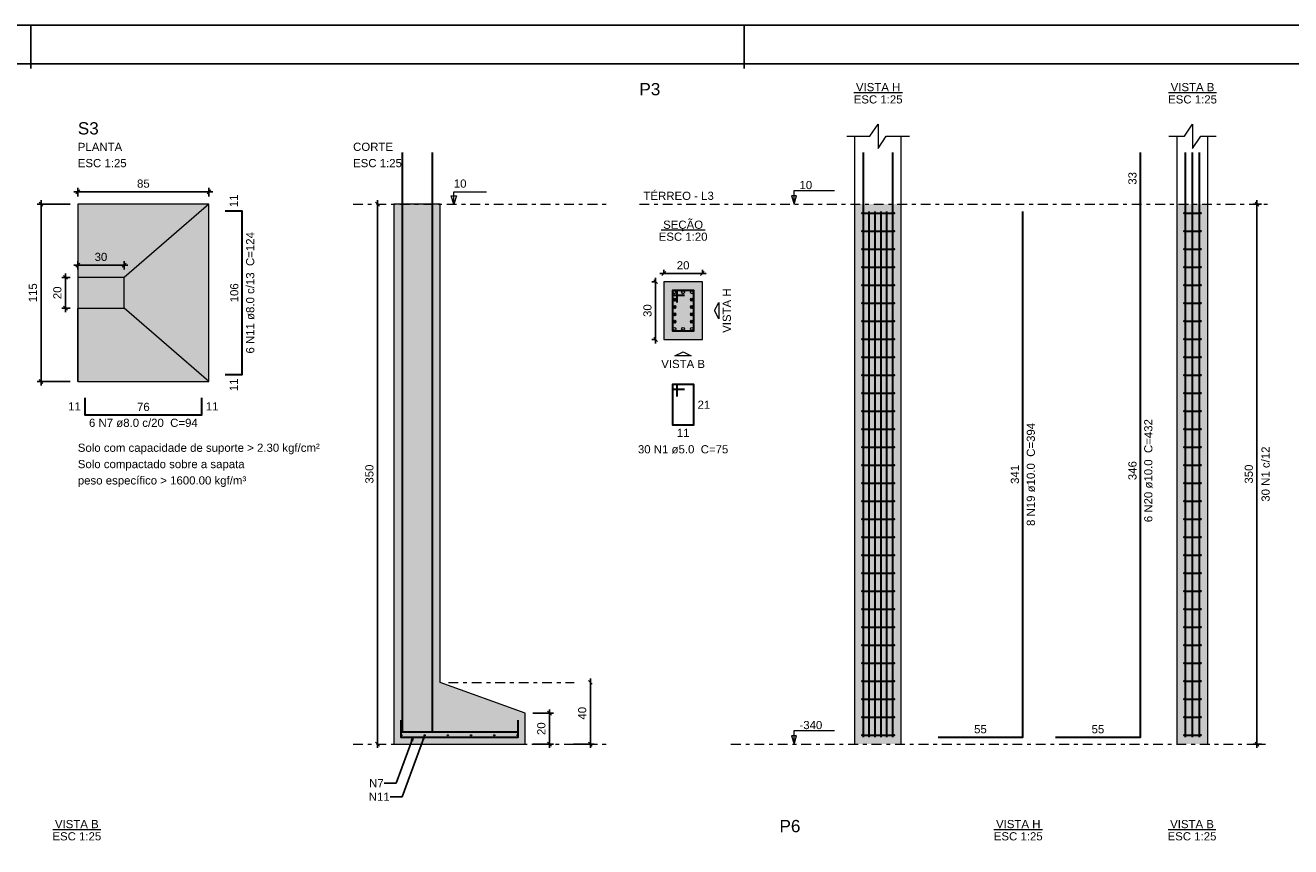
# Model space of a CAD drawing. Header units: millimetres. Extents: x 0 to 119, y 0 to 84.
# Tile 11 of 12: x 63 to 96, y 63 to 84. Entities that reach past the tile are written whole.
import ezdxf

# ---------------------------------------------------------------- set-up
doc = ezdxf.new("R2010")
doc.units = ezdxf.units.MM
doc.header["$MEASUREMENT"] = 0
doc.linetypes.add('DASHDOT', pattern=[2.54, 1.27, -0.635, 0, -0.635])
doc.linetypes.add('NULL', pattern=[0])
doc.layers.get('0').update_dxf_attribs({"lineweight": 18})
for name, color, linetype, lineweight in [('Descrição da armadura', 7, 'Continuous', 0), ('DT-Armadura', 2, 'Continuous', 30), ('DT-Barras na forma', 2, 'Continuous', 30), ('DT-Barras no corte', 5, 'Continuous', 5), ('DT-Barras rebatidas', 2, 'Continuous', 30), ('DT-Cotas', 9, 'Continuous', 5), ('DT-Estribos na forma', 2, 'Continuous', 30), ('DT-Forma', 5, 'Continuous', 5), ('DT-Hachura sapatas em corte', 43, 'Continuous', 5), ('DT-Hachura sapatas em planta', 43, 'Continuous', 5), ('DT-Hachura seção pilares', 254, 'Continuous', 5), ('DT-Hachura vista pilares', 254, 'Continuous', 5), ('DT-Pontilhado', 9, 'DASHDOT', 5), ('DT-Textos', 7, 'Continuous', 5), ('DT-Título', 3, 'Continuous', 20), ('Textos armaduras', 7, 'Continuous', 0)]:
    doc.layers.add(name, color=color, linetype=linetype, lineweight=lineweight)
doc.layers.add('SEDUC_MARF', color=1, linetype='Continuous')
doc.layers.add('SEDUC_MARGG', color=7, linetype='Continuous')
doc.styles.add('Arial', font='txt')
doc.dimstyles.get("Standard").update_dxf_attribs({"dimtxt": 0.18, "dimasz": 0.18, "dimexe": 0.18, "dimexo": 0.0625, "dimgap": 0.09, "dimtad": 0, "dimtih": 1, "dimtoh": 1, "dimdec": 4, "dimzin": 0, "dimdsep": 46, "dimtxsty": 'Standard', "dimcen": 0.09, "dimadec": 0, "dimazin": 0, "dimtfac": 1, "dimtdec": 4, "dimtofl": 0, "dimtmove": 0, "dimatfit": 3, "dimfxl": 1, "dimtolj": 1, "dimtzin": 0, "dimarcsym": 0})
doc.dimstyles.new('UM_20.000000', dxfattribs={"dimtxt": 0.18, "dimasz": 0.1, "dimexe": 0.1, "dimexo": 0.2, "dimgap": 0, "dimtad": 1, "dimtih": 1, "dimtoh": 1, "dimdec": 1, "dimlfac": 20, "dimzin": 0, "dimdsep": 46, "dimtxsty": 'Standard', "dimcen": 0.09, "dimdle": 0.1, "dimadec": 1, "dimazin": 2, "dimtfac": 1, "dimtdec": 4, "dimtofl": 0, "dimtmove": 0, "dimatfit": 3, "dimfxl": 1, "dimtolj": 1, "dimarcsym": 0})
doc.dimstyles.new('UM_25.000000', dxfattribs={"dimtxt": 0.18, "dimasz": 0.1, "dimexe": 0.1, "dimexo": 0.2, "dimgap": 0, "dimtad": 1, "dimtih": 1, "dimtoh": 1, "dimdec": 1, "dimlfac": 25, "dimzin": 0, "dimdsep": 46, "dimtxsty": 'Standard', "dimcen": 0.09, "dimdle": 0.1, "dimadec": 1, "dimazin": 2, "dimtfac": 1, "dimtdec": 4, "dimtofl": 0, "dimtmove": 0, "dimatfit": 3, "dimfxl": 1, "dimtolj": 1, "dimarcsym": 0})

# ---------------------------------------------------------------- blocks, each defined once
blk = doc.blocks.new('_Oblique')
at = {"color": 0, "linetype": 'ByBlock', "lineweight": -2}
blk.add_line((-0.5, -0.5), (0.5, 0.5), dxfattribs=at)
blk = doc.blocks.new('*D27')
at = {"layer": 'Defpoints', "color": 0}
for p in [(79.817316, 77.453308), (79.605516, 75.953308), (79.817316, 75.953308)]:
    blk.add_point(p, dxfattribs=at)
at = {"layer": 'DT-Cotas', "color": 0, "lineweight": -2}
for p, q in [((79.617316, 77.453308), (79.505516, 77.453308)), ((79.605516, 77.553308), (79.605516, 75.853308)), ((79.617316, 75.953308), (79.505516, 75.953308))]:
    blk.add_line(p, q, dxfattribs=at)
at = {"layer": 'DT-Cotas', "color": 0, "lineweight": -2, "xscale": 0.1, "yscale": 0.1, "zscale": 0.1}
for p, rotation in [((79.605516, 77.453308), 90), ((79.605516, 75.953308), 270)]:
    blk.add_blockref('_Oblique', p, dxfattribs=dict(at, rotation=rotation))
at = {"layer": 'DT-Cotas', "color": 7, "insert": (79.393716, 76.703308), "char_height": 0.2118, "attachment_point": 5, "rotation": 90, "style": 'Arial'}
blk.add_mtext('\\A1;30', dxfattribs=at)
blk = doc.blocks.new('*D28')
at = {"layer": 'Defpoints', "color": 0}
for p in [(79.817316, 77.453308), (80.817316, 77.665108), (80.817316, 77.453308)]:
    blk.add_point(p, dxfattribs=at)
at = {"layer": 'DT-Cotas', "color": 0, "lineweight": -2}
for p, q in [((79.717316, 77.665108), (80.917316, 77.665108)), ((79.817316, 77.653308), (79.817316, 77.765108)), ((80.817316, 77.653308), (80.817316, 77.765108))]:
    blk.add_line(p, q, dxfattribs=at)
at = {"layer": 'DT-Cotas', "color": 0, "lineweight": -2, "xscale": 0.1, "yscale": 0.1, "zscale": 0.1, "rotation": 180}
blk.add_blockref('_Oblique', (79.817316, 77.665108), dxfattribs=at)
at = {"layer": 'DT-Cotas', "color": 0, "lineweight": -2, "xscale": 0.1, "yscale": 0.1, "zscale": 0.1}
blk.add_blockref('_Oblique', (80.817316, 77.665108), dxfattribs=at)
at = {"layer": 'DT-Cotas', "color": 7, "insert": (80.317316, 77.876908), "char_height": 0.2118, "attachment_point": 5, "rotation": 0.0057296, "style": 'Arial'}
blk.add_mtext('\\A1;20', dxfattribs=at)
blk = doc.blocks.new('*D29')
at = {"layer": 'Defpoints', "color": 0}
for p in [(95.198527, 79.465408), (95.516227, 79.465408), (95.516227, 65.465408)]:
    blk.add_point(p, dxfattribs=at)
at = {"layer": 'DT-Cotas', "color": 0, "lineweight": -2}
for p, q in [((95.316227, 79.465408), (95.098527, 79.465408)), ((95.198527, 65.365408), (95.198527, 79.565408)), ((95.316227, 65.465408), (95.098527, 65.465408))]:
    blk.add_line(p, q, dxfattribs=at)
at = {"layer": 'DT-Cotas', "color": 0, "lineweight": -2, "xscale": 0.1, "yscale": 0.1, "zscale": 0.1}
for p, rotation in [((95.198527, 79.465408), 90), ((95.198527, 65.465408), 270)]:
    blk.add_blockref('_Oblique', p, dxfattribs=dict(at, rotation=rotation))
at = {"layer": 'DT-Cotas', "color": 7, "insert": (94.986727, 72.465408), "char_height": 0.2118, "attachment_point": 5, "rotation": 90, "style": 'Arial'}
blk.add_mtext('\\A1;350', dxfattribs=at)
blk = doc.blocks.new('*D30')
at = {"layer": 'Defpoints', "color": 0}
for p in [(64.621549, 79.465408), (63.668449, 74.865408), (64.621549, 74.865408)]:
    blk.add_point(p, dxfattribs=at)
at = {"layer": 'DT-Cotas', "color": 0, "lineweight": -2}
for p, q in [((64.421549, 79.465408), (63.568449, 79.465408)), ((63.668449, 79.565408), (63.668449, 74.765408)), ((64.421549, 74.865408), (63.568449, 74.865408))]:
    blk.add_line(p, q, dxfattribs=at)
at = {"layer": 'DT-Cotas', "color": 0, "lineweight": -2, "xscale": 0.1, "yscale": 0.1, "zscale": 0.1}
for p, rotation in [((63.668449, 79.465408), 90), ((63.668449, 74.865408), 270)]:
    blk.add_blockref('_Oblique', p, dxfattribs=dict(at, rotation=rotation))
at = {"layer": 'DT-Cotas', "color": 7, "insert": (63.456649, 77.165408), "char_height": 0.2118, "attachment_point": 5, "rotation": 90, "style": 'Arial'}
blk.add_mtext('\\A1;115', dxfattribs=at)
blk = doc.blocks.new('*D31')
at = {"layer": 'Defpoints', "color": 0}
for p in [(68.021549, 79.783108), (64.621549, 79.465408), (68.021549, 79.465408)]:
    blk.add_point(p, dxfattribs=at)
at = {"layer": 'DT-Cotas', "color": 0, "lineweight": -2}
for p, q in [((64.521549, 79.783108), (68.121549, 79.783108)), ((64.621549, 79.665408), (64.621549, 79.883108)), ((68.021549, 79.665408), (68.021549, 79.883108))]:
    blk.add_line(p, q, dxfattribs=at)
at = {"layer": 'DT-Cotas', "color": 0, "lineweight": -2, "xscale": 0.1, "yscale": 0.1, "zscale": 0.1, "rotation": 180}
blk.add_blockref('_Oblique', (64.621549, 79.783108), dxfattribs=at)
at = {"layer": 'DT-Cotas', "color": 0, "lineweight": -2, "xscale": 0.1, "yscale": 0.1, "zscale": 0.1}
blk.add_blockref('_Oblique', (68.021549, 79.783108), dxfattribs=at)
at = {"layer": 'DT-Cotas', "color": 7, "insert": (66.321549, 79.994908), "char_height": 0.2118, "attachment_point": 5, "rotation": 0.0057296, "style": 'Arial'}
blk.add_mtext('\\A1;85', dxfattribs=at)
blk = doc.blocks.new('*D32')
at = {"layer": 'Defpoints', "color": 0}
for p in [(64.621549, 77.565408), (64.303849, 76.765408), (64.621549, 76.765408)]:
    blk.add_point(p, dxfattribs=at)
at = {"layer": 'DT-Cotas', "color": 0, "lineweight": -2}
for p, q in [((64.421549, 77.565408), (64.203849, 77.565408)), ((64.303849, 77.665408), (64.303849, 76.665408)), ((64.421549, 76.765408), (64.203849, 76.765408))]:
    blk.add_line(p, q, dxfattribs=at)
at = {"layer": 'DT-Cotas', "color": 0, "lineweight": -2, "xscale": 0.1, "yscale": 0.1, "zscale": 0.1}
for p, rotation in [((64.303849, 77.565408), 90), ((64.303849, 76.765408), 270)]:
    blk.add_blockref('_Oblique', p, dxfattribs=dict(at, rotation=rotation))
at = {"layer": 'DT-Cotas', "color": 7, "insert": (64.092049, 77.165408), "char_height": 0.2118, "attachment_point": 5, "rotation": 90, "style": 'Arial'}
blk.add_mtext('\\A1;20', dxfattribs=at)
blk = doc.blocks.new('*D33')
at = {"layer": 'Defpoints', "color": 0}
for p in [(65.821549, 77.883108), (64.621549, 77.565408), (65.821549, 77.565408)]:
    blk.add_point(p, dxfattribs=at)
at = {"layer": 'DT-Cotas', "color": 0, "lineweight": -2}
for p, q in [((64.521549, 77.883108), (65.921549, 77.883108)), ((64.621549, 77.765408), (64.621549, 77.983108)), ((65.821549, 77.765408), (65.821549, 77.983108))]:
    blk.add_line(p, q, dxfattribs=at)
at = {"layer": 'DT-Cotas', "color": 0, "lineweight": -2, "xscale": 0.1, "yscale": 0.1, "zscale": 0.1, "rotation": 180}
blk.add_blockref('_Oblique', (64.621549, 77.883108), dxfattribs=at)
at = {"layer": 'DT-Cotas', "color": 0, "lineweight": -2, "xscale": 0.1, "yscale": 0.1, "zscale": 0.1}
blk.add_blockref('_Oblique', (65.821549, 77.883108), dxfattribs=at)
at = {"layer": 'DT-Cotas', "color": 7, "insert": (65.221549, 78.094908), "char_height": 0.2118, "attachment_point": 5, "rotation": 0.0057296, "style": 'Arial'}
blk.add_mtext('\\A1;30', dxfattribs=at)
blk = doc.blocks.new('*D34')
at = {"layer": 'Defpoints', "color": 0}
for p in [(72.394829, 79.465408), (72.394829, 65.465408), (72.394829, 65.465408)]:
    blk.add_point(p, dxfattribs=at)
at = {"layer": 'DT-Cotas', "color": 0, "lineweight": -2}
blk.add_line((72.394829, 79.565408), (72.394829, 65.365408), dxfattribs=at)
at = {"layer": 'DT-Cotas', "color": 0, "lineweight": -2, "xscale": 0.1, "yscale": 0.1, "zscale": 0.1}
for p, rotation in [((72.394829, 79.465408), 90), ((72.394829, 65.465408), 270)]:
    blk.add_blockref('_Oblique', p, dxfattribs=dict(at, rotation=rotation))
at = {"layer": 'DT-Cotas', "color": 7, "insert": (72.183029, 72.465408), "char_height": 0.2118, "attachment_point": 5, "rotation": 90, "style": 'Arial'}
blk.add_mtext('\\A1;350', dxfattribs=at)
blk = doc.blocks.new('*D35')
at = {"layer": 'Defpoints', "color": 0}
for p in [(76.218429, 66.265408), (76.218429, 65.465408), (76.853829, 65.465408)]:
    blk.add_point(p, dxfattribs=at)
at = {"layer": 'DT-Cotas', "color": 0, "lineweight": -2}
for p, q in [((76.853829, 66.365408), (76.853829, 65.365408)), ((76.418429, 66.265408), (76.953829, 66.265408)), ((76.418429, 65.465408), (76.953829, 65.465408))]:
    blk.add_line(p, q, dxfattribs=at)
at = {"layer": 'DT-Cotas', "color": 0, "lineweight": -2, "xscale": 0.1, "yscale": 0.1, "zscale": 0.1}
for p, rotation in [((76.853829, 66.265408), 90), ((76.853829, 65.465408), 270)]:
    blk.add_blockref('_Oblique', p, dxfattribs=dict(at, rotation=rotation))
at = {"layer": 'DT-Cotas', "color": 7, "insert": (76.642029, 65.865408), "char_height": 0.2118, "attachment_point": 5, "rotation": 90, "style": 'Arial'}
blk.add_mtext('\\A1;20', dxfattribs=at)
blk = doc.blocks.new('*D36')
at = {"layer": 'Defpoints', "color": 0}
for p in [(77.912829, 67.065408), (77.277429, 65.465408), (77.912829, 65.465408)]:
    blk.add_point(p, dxfattribs=at)
at = {"layer": 'DT-Cotas', "color": 0, "lineweight": -2}
for p, q in [((77.912829, 67.165408), (77.912829, 65.365408)), ((77.477429, 65.465408), (78.012829, 65.465408))]:
    blk.add_line(p, q, dxfattribs=at)
at = {"layer": 'DT-Cotas', "color": 0, "lineweight": -2, "xscale": 0.1, "yscale": 0.1, "zscale": 0.1}
for p, rotation in [((77.912829, 67.065408), 89.99999999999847), ((77.912829, 65.465408), 269.9999999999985)]:
    blk.add_blockref('_Oblique', p, dxfattribs=dict(at, rotation=rotation))
at = {"layer": 'DT-Cotas', "color": 7, "insert": (77.701029, 66.265408), "char_height": 0.2118, "attachment_point": 5, "rotation": 90, "style": 'Arial'}
blk.add_mtext('\\A1;40', dxfattribs=at)

msp = doc.modelspace()

# ---------------------------------------------------------------- hatches: boundary and pattern name
at = {"layer": 'DT-Hachura sapatas em corte', "linetype": 'Continuous'}
msp.add_hatch(color=43, dxfattribs=at).paths.add_polyline_path([(72.8184, 67.0654), (72.8184, 67.0654), (72.8184, 66.2654), (72.8184, 65.4654), (76.2184, 65.4654), (76.2184, 66.2654), (74.0184, 67.0654), (74.0184, 67.0654), (74.0184, 79.4654), (72.8184, 79.4654), (72.8184, 67.0654)])
at = {"layer": 'DT-Hachura sapatas em planta', "linetype": 'Continuous'}
msp.add_hatch(color=43, dxfattribs=at).paths.add_polyline_path([(64.6215, 74.8654), (68.0215, 74.8654), (68.0215, 79.4654), (64.6215, 79.4654), (64.6215, 74.8654)])
at = {"layer": 'DT-Hachura seção pilares', "linetype": 'Continuous'}
msp.add_hatch(color=254, dxfattribs=at).paths.add_polyline_path([(79.8173, 75.9533), (79.8173, 75.9533), (80.8173, 75.9533), (80.8173, 77.4533), (79.8173, 77.4533), (79.8173, 75.9533)])
at = {"layer": 'DT-Hachura vista pilares', "linetype": 'Continuous'}
for points in [[(84.7743, 65.4654), (84.7743, 79.4654), (85.9743, 79.4654), (85.9743, 65.4654), (84.7743, 65.4654)], [(93.1277, 65.4654), (93.1277, 79.4654), (93.9277, 79.4654), (93.9277, 65.4654), (93.1277, 65.4654)]]:
    msp.add_hatch(color=254, dxfattribs=at).paths.add_polyline_path(points)

# ---------------------------------------------------------------- linework, layer by layer
at = {"layer": 'DT-Armadura'}
for points in [[(73.0284, 80.7997), (73.0284, 65.7804), (75.2284, 65.7804)], [(73.8084, 80.7997), (73.8084, 65.7804), (76.0084, 65.7804)], [(68.4451, 75.0454), (68.8851, 75.0454), (68.8852, 79.2854), (68.4452, 79.2854)], [(64.8015, 74.4418), (64.8015, 74.0018), (67.8415, 74.0018), (67.8415, 74.4418)], [(72.9984, 66.0854), (72.9984, 65.6454), (76.0384, 65.6454), (76.0384, 66.0854)]]:
    msp.add_lwpolyline(points, dxfattribs=at)
at = {"layer": 'DT-Barras na forma'}
for points in [[(84.9943, 65.6454), (84.9943, 79.4654), (84.9943, 80.7997)], [(85.7543, 65.6454), (85.7543, 79.4654), (85.7543, 80.7997)], [(93.3477, 65.6454), (93.3477, 79.4654), (93.3477, 80.7997)], [(93.5277, 65.6454), (93.5277, 79.4654), (93.5277, 80.7997)], [(93.7077, 65.6454), (93.7077, 79.4654), (93.7077, 80.7997)], [(85.1463, 65.6454), (85.1463, 79.2694)], [(85.2983, 65.6454), (85.2983, 79.2694)], [(85.4503, 65.6454), (85.4503, 79.2694)], [(85.6023, 65.6454), (85.6023, 79.2694)], [(80.1673, 76.9158), (80.1673, 77.2283), (80.0423, 77.2283), (80.0423, 76.1783), (80.5923, 76.1783), (80.5923, 77.2283), (80.0423, 77.2283), (80.0423, 77.1033), (80.3548, 77.1033)]]:
    msp.add_lwpolyline(points, dxfattribs=at)
at = {"layer": 'DT-Barras no corte'}
for p, q in [((80.0548, 76.9508), (80.1298, 77.0258)), ((80.0548, 77.0258), (80.1298, 76.9508)), ((80.0548, 76.7608), (80.1298, 76.8358)), ((80.0548, 76.8358), (80.1298, 76.7608)), ((80.5048, 76.9508), (80.5798, 77.0258)), ((80.5048, 77.0258), (80.5798, 76.9508)), ((80.5048, 76.7608), (80.5798, 76.8358)), ((80.5048, 76.8358), (80.5798, 76.7608)), ((80.0548, 76.5708), (80.1298, 76.6458)), ((80.0548, 76.6458), (80.1298, 76.5708)), ((80.0548, 76.3808), (80.1298, 76.4558)), ((80.0548, 76.4558), (80.1298, 76.3808)), ((80.5048, 76.5708), (80.5798, 76.6458)), ((80.5048, 76.6458), (80.5798, 76.5708)), ((80.5048, 76.3808), (80.5798, 76.4558)), ((80.5048, 76.4558), (80.5798, 76.3808))]:
    msp.add_line(p, q, dxfattribs=at)
for centre, radius in [((80.0923, 77.1783), 0.0375), ((80.3173, 77.1783), 0.0375), ((80.5423, 77.1783), 0.0375), ((80.0923, 76.9883), 0.0375), ((80.0923, 76.7983), 0.0375), ((80.5423, 76.9883), 0.0375), ((80.5423, 76.7983), 0.0375), ((80.0923, 76.6083), 0.0375), ((80.0923, 76.4183), 0.0375), ((80.5423, 76.6083), 0.0375), ((80.5423, 76.4183), 0.0375), ((80.0923, 76.2283), 0.0375), ((80.3173, 76.2283), 0.0375), ((80.5423, 76.2283), 0.0375), ((73.0144, 65.6934), 0.016), ((73.616, 65.6934), 0.016), ((74.2176, 65.6934), 0.016), ((74.8192, 65.6934), 0.016), ((75.4208, 65.6934), 0.016), ((76.0224, 65.6934), 0.016)]:
    msp.add_circle(centre, radius, dxfattribs=at)
at = {"layer": 'DT-Barras rebatidas'}
for points in [[(89.9746, 65.6454), (92.1746, 65.6454), (92.1746, 79.4654), (92.1746, 80.7997)], [(86.9274, 65.6454), (89.1274, 65.6454), (89.1274, 79.2694)], [(80.1673, 74.4759), (80.1673, 74.7884), (80.0423, 74.7884), (80.0423, 73.7384), (80.5923, 73.7384), (80.5923, 74.7884), (80.0423, 74.7884), (80.0423, 74.6634), (80.3548, 74.6634)]]:
    msp.add_lwpolyline(points, dxfattribs=at)
at = {"layer": 'DT-Estribos na forma'}
for p, q in [((84.9643, 79.2321), (85.7843, 79.2321)), ((93.3177, 79.2321), (93.7377, 79.2321)), ((84.9643, 78.7654), (85.7843, 78.7654)), ((93.3177, 78.7654), (93.7377, 78.7654)), ((84.9643, 78.2987), (85.7843, 78.2987)), ((93.3177, 78.2987), (93.7377, 78.2987)), ((84.9643, 77.8321), (85.7843, 77.8321)), ((93.3177, 77.8321), (93.7377, 77.8321)), ((84.9643, 77.3654), (85.7843, 77.3654)), ((93.3177, 77.3654), (93.7377, 77.3654)), ((84.9643, 76.8987), (85.7843, 76.8987)), ((93.3177, 76.8987), (93.7377, 76.8987)), ((84.9643, 76.4321), (85.7843, 76.4321)), ((93.3177, 76.4321), (93.7377, 76.4321)), ((84.9643, 75.9654), (85.7843, 75.9654)), ((93.3177, 75.9654), (93.7377, 75.9654)), ((84.9643, 75.4987), (85.7843, 75.4987)), ((93.3177, 75.4987), (93.7377, 75.4987)), ((84.9643, 75.0321), (85.7843, 75.0321)), ((93.3177, 75.0321), (93.7377, 75.0321)), ((84.9643, 74.5654), (85.7843, 74.5654)), ((93.3177, 74.5654), (93.7377, 74.5654)), ((84.9643, 74.0987), (85.7843, 74.0987)), ((93.3177, 74.0987), (93.7377, 74.0987)), ((84.9643, 73.6321), (85.7843, 73.6321)), ((93.3177, 73.6321), (93.7377, 73.6321)), ((84.9643, 73.1654), (85.7843, 73.1654)), ((93.3177, 73.1654), (93.7377, 73.1654)), ((84.9643, 72.6987), (85.7843, 72.6987)), ((93.3177, 72.6987), (93.7377, 72.6987)), ((84.9643, 72.2321), (85.7843, 72.2321)), ((93.3177, 72.2321), (93.7377, 72.2321)), ((84.9643, 71.7654), (85.7843, 71.7654)), ((93.3177, 71.7654), (93.7377, 71.7654)), ((84.9643, 71.2987), (85.7843, 71.2987)), ((93.3177, 71.2987), (93.7377, 71.2987)), ((84.9643, 70.8321), (85.7843, 70.8321)), ((93.3177, 70.8321), (93.7377, 70.8321)), ((84.9643, 70.3654), (85.7843, 70.3654)), ((93.3177, 70.3654), (93.7377, 70.3654)), ((84.9643, 69.8987), (85.7843, 69.8987)), ((93.3177, 69.8987), (93.7377, 69.8987)), ((84.9643, 69.4321), (85.7843, 69.4321)), ((93.3177, 69.4321), (93.7377, 69.4321)), ((84.9643, 68.9654), (85.7843, 68.9654)), ((93.3177, 68.9654), (93.7377, 68.9654)), ((84.9643, 68.4987), (85.7843, 68.4987)), ((93.3177, 68.4987), (93.7377, 68.4987)), ((84.9643, 68.0321), (85.7843, 68.0321)), ((93.3177, 68.0321), (93.7377, 68.0321)), ((84.9643, 67.5654), (85.7843, 67.5654)), ((93.3177, 67.5654), (93.7377, 67.5654)), ((84.9643, 67.0987), (85.7843, 67.0987)), ((93.3177, 67.0987), (93.7377, 67.0987)), ((84.9643, 66.6321), (85.7843, 66.6321)), ((93.3177, 66.6321), (93.7377, 66.6321)), ((84.9643, 66.1654), (85.7843, 66.1654)), ((93.3177, 66.1654), (93.7377, 66.1654)), ((84.9643, 65.6987), (85.7843, 65.6987)), ((93.3177, 65.6987), (93.7377, 65.6987))]:
    msp.add_line(p, q, dxfattribs=at)
for centre in [(84.9643, 79.2321), (85.7843, 79.2321), (93.3177, 79.2321), (93.7377, 79.2321), (84.9643, 78.7654), (85.7843, 78.7654), (93.3177, 78.7654), (93.7377, 78.7654), (84.9643, 78.2987), (85.7843, 78.2987), (93.3177, 78.2987), (93.7377, 78.2987), (84.9643, 77.8321), (85.7843, 77.8321), (93.3177, 77.8321), (93.7377, 77.8321), (84.9643, 77.3654), (85.7843, 77.3654), (93.3177, 77.3654), (93.7377, 77.3654), (84.9643, 76.8987), (85.7843, 76.8987), (93.3177, 76.8987), (93.7377, 76.8987), (84.9643, 76.4321), (85.7843, 76.4321), (93.3177, 76.4321), (93.7377, 76.4321), (84.9643, 75.9654), (85.7843, 75.9654), (93.3177, 75.9654), (93.7377, 75.9654), (84.9643, 75.4987), (85.7843, 75.4987), (93.3177, 75.4987), (93.7377, 75.4987), (84.9643, 75.0321), (85.7843, 75.0321), (93.3177, 75.0321), (93.7377, 75.0321), (84.9643, 74.5654), (85.7843, 74.5654), (93.3177, 74.5654), (93.7377, 74.5654), (84.9643, 74.0987), (85.7843, 74.0987), (93.3177, 74.0987), (93.7377, 74.0987), (84.9643, 73.6321), (85.7843, 73.6321), (93.3177, 73.6321), (93.7377, 73.6321), (84.9643, 73.1654), (85.7843, 73.1654), (93.3177, 73.1654), (93.7377, 73.1654), (84.9643, 72.6987), (85.7843, 72.6987), (93.3177, 72.6987), (93.7377, 72.6987), (84.9643, 72.2321), (85.7843, 72.2321), (93.3177, 72.2321), (93.7377, 72.2321), (84.9643, 71.7654), (85.7843, 71.7654), (93.3177, 71.7654), (93.7377, 71.7654), (84.9643, 71.2987), (85.7843, 71.2987), (93.3177, 71.2987), (93.7377, 71.2987), (84.9643, 70.8321), (85.7843, 70.8321), (93.3177, 70.8321), (93.7377, 70.8321), (84.9643, 70.3654), (85.7843, 70.3654), (93.3177, 70.3654), (93.7377, 70.3654), (84.9643, 69.8987), (85.7843, 69.8987), (93.3177, 69.8987), (93.7377, 69.8987), (84.9643, 69.4321), (85.7843, 69.4321), (93.3177, 69.4321), (93.7377, 69.4321), (84.9643, 68.9654), (85.7843, 68.9654), (93.3177, 68.9654), (93.7377, 68.9654), (84.9643, 68.4987), (85.7843, 68.4987), (93.3177, 68.4987), (93.7377, 68.4987), (84.9643, 68.0321), (85.7843, 68.0321), (93.3177, 68.0321), (93.7377, 68.0321), (84.9643, 67.5654), (85.7843, 67.5654), (93.3177, 67.5654), (93.7377, 67.5654), (84.9643, 67.0987), (85.7843, 67.0987), (93.3177, 67.0987), (93.7377, 67.0987), (84.9643, 66.6321), (85.7843, 66.6321), (93.3177, 66.6321), (93.7377, 66.6321), (84.9643, 66.1654), (85.7843, 66.1654), (93.3177, 66.1654), (93.7377, 66.1654), (84.9643, 65.6987), (85.7843, 65.6987), (93.3177, 65.6987), (93.7377, 65.6987)]:
    msp.add_circle(centre, 0.01, dxfattribs=at)
at = {"layer": 'DT-Forma'}
for p, q in [((84.7743, 79.4654), (84.7743, 81.2233)), ((85.9743, 79.4654), (85.9743, 81.2233)), ((93.1277, 79.4654), (93.1277, 81.2233)), ((93.9277, 79.4654), (93.9277, 81.2233)), ((64.6215, 79.4654), (64.6215, 77.5654)), ((68.0215, 79.4654), (65.8215, 77.5654)), ((84.7743, 65.4654), (84.7743, 79.4654)), ((85.9743, 65.4654), (85.9743, 79.4654)), ((93.1277, 65.4654), (93.1277, 79.4654)), ((93.9277, 65.4654), (93.9277, 79.4654)), ((64.6215, 74.8654), (64.6215, 76.7654)), ((64.6215, 74.8654), (64.6215, 76.7654)), ((68.0215, 74.8654), (65.8215, 76.7654))]:
    msp.add_line(p, q, dxfattribs=at)
for points in [[(84.5625, 81.2233), (85.1625, 81.2233), (85.3743, 81.541), (85.3743, 80.9056), (85.5861, 81.2233), (86.1861, 81.2233)], [(92.9159, 81.2233), (93.3159, 81.2233), (93.5277, 81.541), (93.5277, 80.9056), (93.7395, 81.2233), (94.1395, 81.2233)]]:
    msp.add_lwpolyline(points, dxfattribs=at)
for points in [[(64.6215, 74.8654), (68.0215, 74.8654), (68.0215, 79.4654), (64.6215, 79.4654), (64.6215, 74.8654)], [(72.8184, 67.0654), (72.8184, 67.0654), (72.8184, 66.2654), (72.8184, 65.4654), (76.2184, 65.4654), (76.2184, 66.2654), (74.0184, 67.0654), (74.0184, 67.0654), (74.0184, 79.4654), (72.8184, 79.4654), (72.8184, 67.0654)], [(64.6215, 76.7654), (65.8215, 76.7654), (65.8215, 77.5654), (64.6215, 77.5654), (64.6215, 76.7654)], [(79.8173, 75.9533), (80.8173, 75.9533), (80.8173, 77.4533), (79.8173, 77.4533), (79.8173, 75.9533)]]:
    msp.add_lwpolyline(points, close=True, dxfattribs=at)
at = {"layer": 'DT-Pontilhado', "ltscale": 0.2}
for p, q in [((71.7594, 79.4654), (78.3364, 79.4654)), ((79.1836, 79.4654), (95.5162, 79.4654)), ((74.2302, 67.0654), (77.4892, 67.0654)), ((71.7594, 65.4654), (78.3364, 65.4654)), ((81.5586, 65.4654), (95.5162, 65.4654))]:
    msp.add_line(p, q, dxfattribs=at)
at = {"layer": 'DT-Textos'}
for p, q in [((84.7445, 82.3564), (86.0042, 82.3564)), ((92.9061, 82.3564), (94.1494, 82.3564)), ((79.7451, 78.7982), (80.8895, 78.7982)), ((63.9736, 63.2517), (65.2169, 63.2517)), ((88.3775, 63.2517), (89.6372, 63.2517)), ((92.8919, 63.2517), (94.1352, 63.2517))]:
    msp.add_line(p, q, dxfattribs=at)
for points in [[(74.3714, 79.4654), (74.3714, 79.7831), (75.2186, 79.7831)], [(83.1948, 79.4654), (83.2584, 79.6772), (83.1313, 79.6772), (83.1948, 79.4654), (83.1948, 79.8154), (84.2448, 79.8154)], [(83.1948, 65.4654), (83.2584, 65.6772), (83.1313, 65.6772), (83.1948, 65.4654), (83.1948, 65.8154), (84.2448, 65.8154)]]:
    msp.add_lwpolyline(points, dxfattribs=at)
for points in [[(74.442, 79.6772), (74.3714, 79.4654), (74.3008, 79.6772), (74.442, 79.6772)], [(81.2409, 76.7033), (81.2409, 76.4915), (81.135, 76.7033), (81.2409, 76.9151), (81.2409, 76.7033)], [(80.3173, 75.5297), (80.1055, 75.5297), (80.3173, 75.6356), (80.5291, 75.5297), (80.3173, 75.5297)]]:
    msp.add_lwpolyline(points, close=True, dxfattribs=at)
at = {"layer": 'SEDUC_MARF'}
for p, q in [((63.4015, 84.1), (63.4015, 82.9804)), ((81.9015, 84.1), (81.9015, 82.9804))]:
    msp.add_line(p, q, dxfattribs=at)
msp.add_lwpolyline([(118.9, 84.1), (0, 84.1), (0, 0), (118.9, 0)], close=True, dxfattribs=at)
at = {"layer": 'SEDUC_MARGG'}
msp.add_lwpolyline([(2.5, 1), (117.9, 1), (117.9, 83.1), (2.5, 83.1), (2.5, 1)], dxfattribs=at)

# ---------------------------------------------------------------- texts
at = {"layer": 'Descrição da armadura', "linetype": 'NULL', "char_height": 0.2118, "attachment_point": 8, "rotation": 90.00021, "line_spacing_factor": 0.9, "style": 'Arial'}
for s, insert, width in [('6 N11 ø8.0 c/13  C=124', (69.2029, 77.165), 6.174395), ('8 N19 ø10.0  C=394', (89.4449, 72.457), 5.239541), ('6 N20 ø10.0  C=432', (92.4919, 72.555), 5.239541), ('30 N1 c/12', (95.5302, 72.4654), 2.845127)]:
    msp.add_mtext(s, dxfattribs=dict(at, insert=insert, width=width))
at = {"layer": 'Descrição da armadura', "linetype": 'NULL', "char_height": 0.2118, "line_spacing_factor": 0.9, "style": 'Arial'}
for s, insert, width, attachment_point in [('6 N7 ø8.0 c/20  C=94', (66.3217, 73.6839), 5.529258, 8), ('30 N1 ø5.0  C=75', (80.3177, 72.9969), 4.594404, 8), ('N7', (72.5529, 64.4512), 0.781426, 6), ('N11', (72.7088, 64.1012), 1.103994, 6)]:
    msp.add_mtext(s, dxfattribs=dict(at, insert=insert, width=width, attachment_point=attachment_point))
at = {"layer": 'DT-Textos', "linetype": 'NULL', "char_height": 0.2118, "line_spacing_factor": 0.798, "style": 'Arial'}
for s, insert, width, attachment_point in [('VISTA H', (85.3747, 82.3879), 2.255996, 8), ('VISTA B', (93.5277, 82.3879), 2.223994, 8), ('ESC 1:25', (85.3747, 82.0709), 2.482559, 8), ('ESC 1:25', (93.5277, 82.0709), 2.482559, 8), ('PLANTA', (64.6217, 80.8419), 2.256279, 7), ('CORTE', (71.7597, 80.8419), 2.03, 7), ('ESC 1:25', (64.6217, 80.4189), 2.482559, 7), ('ESC 1:25', (71.7597, 80.4189), 2.482559, 7), ('10', (74.3717, 79.8889), 0.645137, 7), ('10', (83.3347, 79.8509), 0.645137, 7), ('TÉRREO - L3', (79.2897, 79.5709), 3.577422, 7), ('SEÇÃO', (80.3177, 78.76), 2.030566, 8), ('ESC 1:20', (80.3177, 78.5119), 2.482559, 8), ('VISTA B', (80.3177, 75.2119), 2.223994, 8), ('Solo com capacidade de suporte > 2.30 kgf/cm²', (64.6217, 72.979), 12.299795, 7), ('Solo compactado sobre a sapata', (64.6217, 72.555), 8.479951, 7), ('peso específico > 1600.00 kgf/m³', (64.6217, 72.132), 8.560098, 7), ('-340', (83.3347, 65.8509), 1.16085, 7), ('VISTA B', (64.5955, 63.2832), 2.223994, 8), ('VISTA H', (89.0078, 63.2832), 2.255996, 8), ('VISTA B', (93.5138, 63.2832), 2.223994, 8), ('ESC 1:25', (64.5955, 62.9662), 2.482559, 8), ('ESC 1:25', (89.0078, 62.9662), 2.482559, 8), ('ESC 1:25', (93.5138, 62.9662), 2.482559, 8)]:
    msp.add_mtext(s, dxfattribs=dict(at, insert=insert, width=width, attachment_point=attachment_point))
at = {"layer": 'DT-Textos', "linetype": 'NULL', "insert": (81.5589, 76.703), "char_height": 0.2118, "width": 2.255996, "attachment_point": 8, "rotation": 90.00021, "line_spacing_factor": 0.798, "style": 'Arial'}
msp.add_mtext('VISTA H', dxfattribs=at)
at = {"layer": 'DT-Título', "linetype": 'NULL', "char_height": 0.3177, "width": 1.076367, "attachment_point": 7, "line_spacing_factor": 0.798, "style": 'Arial'}
for s, insert in [('P3', (79.1837, 82.2818)), ('S3', (64.6217, 81.2658)), ('P6', (82.8168, 63.1771))]:
    msp.add_mtext(s, dxfattribs=dict(at, insert=insert))
at = {"layer": 'Textos armaduras', "linetype": 'NULL', "char_height": 0.2118, "rotation": 90.00021, "line_spacing_factor": 0.9, "style": 'Arial'}
for s, insert, width, attachment_point in [('33', (92.0773, 80.1326), 1.045137, 8), ('11', (68.7711, 79.3854), 1.045137, 7), ('106', (68.7879, 77.1654), 1.367705, 8), ('11', (68.5592, 74.9454), 1.045137, 3), ('341', (89.0301, 72.4574), 1.367705, 8), ('346', (92.0773, 72.5554), 1.367705, 8)]:
    msp.add_mtext(s, dxfattribs=dict(at, insert=insert, width=width, attachment_point=attachment_point))
at = {"layer": 'Textos armaduras', "linetype": 'NULL', "char_height": 0.2118, "width": 1.045137, "line_spacing_factor": 0.9, "style": 'Arial'}
for s, insert, attachment_point in [('11', (64.7015, 74.1159), 9), ('76', (66.3215, 74.0991), 8), ('11', (67.9415, 74.3277), 1), ('21', (80.6923, 74.3693), 1), ('11', (80.3173, 73.6411), 2), ('55', (88.0274, 65.7427), 8), ('55', (91.0746, 65.7427), 8)]:
    msp.add_mtext(s, dxfattribs=dict(at, insert=insert, attachment_point=attachment_point))

# ---------------------------------------------------------------- dimensions: what is measured, and where the dimension line sits
at = {"layer": 'DT-Cotas'}
for base, p1, p2, dimstyle, override, picture, middle in [((68.0215, 79.7831), (64.6215, 79.4654), (68.0215, 79.4654), 'UM_25.000000', {"dimtxt": 0.2118, "dimasz": 0.1, "dimexe": 0.1, "dimexo": 0.2, "dimtad": 1, "dimtih": 0, "dimtoh": 0, "dimdec": 1, "dimlfac": 25, "dimzin": 8, "dimtxsty": 'Arial', "dimblk": 'Oblique', "dimblk1": 'Oblique', "dimblk2": 'Oblique', "dimsah": 1, "dimdle": 0.1, "dimse1": 0, "dimse2": 0, "dimclrt": 7, "dimadec": 1, "dimazin": 3, "dimtmove": 2, "dimldrblk": 'Oblique'}, '*D31', (66.3215, 79.9949)), ((65.8215, 77.8831), (64.6215, 77.5654), (65.8215, 77.5654), 'UM_25.000000', {"dimtxt": 0.2118, "dimasz": 0.1, "dimexe": 0.1, "dimexo": 0.2, "dimtad": 1, "dimtih": 0, "dimtoh": 0, "dimdec": 1, "dimlfac": 25, "dimzin": 8, "dimtxsty": 'Arial', "dimblk": 'Oblique', "dimblk1": 'Oblique', "dimblk2": 'Oblique', "dimsah": 1, "dimdle": 0.1, "dimse1": 0, "dimse2": 0, "dimclrt": 7, "dimadec": 1, "dimazin": 3, "dimtmove": 2, "dimldrblk": 'Oblique'}, '*D33', (65.2215, 78.0949)), ((80.8173, 77.6651), (79.8173, 77.4533), (80.8173, 77.4533), 'UM_20.000000', {"dimtxt": 0.2118, "dimasz": 0.1, "dimexe": 0.1, "dimexo": 0.2, "dimtad": 1, "dimtih": 0, "dimtoh": 0, "dimdec": 1, "dimlfac": 20, "dimzin": 8, "dimtxsty": 'Arial', "dimblk": 'Oblique', "dimblk1": 'Oblique', "dimblk2": 'Oblique', "dimsah": 1, "dimdle": 0.1, "dimse1": 0, "dimse2": 0, "dimclrt": 7, "dimadec": 1, "dimazin": 3, "dimtmove": 2, "dimldrblk": 'Oblique'}, '*D28', (80.3173, 77.8769))]:
    dim = msp.add_linear_dim(base=base, p1=p1, p2=p2, dimstyle=dimstyle, override=override, dxfattribs=at)
    dim.commit()
    dim.dimension.update_dxf_attribs({"geometry": picture, "text_midpoint": middle, "dimtype": 160, "text_rotation": 0.00573})
for base, p1, p2, dimstyle, override, picture, middle in [((63.6684, 74.8654), (64.6215, 79.4654), (64.6215, 74.8654), 'UM_25.000000', {"dimtxt": 0.2118, "dimasz": 0.1, "dimexe": 0.1, "dimexo": 0.2, "dimtad": 1, "dimtih": 0, "dimtoh": 0, "dimdec": 1, "dimlfac": 25, "dimzin": 8, "dimtxsty": 'Arial', "dimblk": 'Oblique', "dimblk1": 'Oblique', "dimblk2": 'Oblique', "dimsah": 1, "dimdle": 0.1, "dimse1": 0, "dimse2": 0, "dimclrt": 7, "dimadec": 1, "dimazin": 3, "dimtmove": 2, "dimldrblk": 'Oblique'}, '*D30', (63.4566, 77.1654)), ((72.3948, 65.4654), (72.3948, 79.4654), (72.3948, 65.4654), 'UM_25.000000', {"dimtxt": 0.2118, "dimasz": 0.1, "dimexe": 0.1, "dimexo": 0.2, "dimtad": 1, "dimtih": 0, "dimtoh": 0, "dimdec": 1, "dimlfac": 25, "dimzin": 8, "dimtxsty": 'Arial', "dimblk": 'Oblique', "dimblk1": 'Oblique', "dimblk2": 'Oblique', "dimsah": 1, "dimdle": 0.1, "dimse1": 1, "dimse2": 1, "dimclrt": 7, "dimadec": 1, "dimazin": 3, "dimtmove": 2, "dimldrblk": 'Oblique'}, '*D34', (72.183, 72.4654)), ((95.1985, 79.4654), (95.5162, 65.4654), (95.5162, 79.4654), 'UM_25.000000', {"dimtxt": 0.2118, "dimasz": 0.1, "dimexe": 0.1, "dimexo": 0.2, "dimtad": 1, "dimtih": 0, "dimtoh": 0, "dimdec": 1, "dimlfac": 25, "dimzin": 8, "dimtxsty": 'Arial', "dimblk": 'Oblique', "dimblk1": 'Oblique', "dimblk2": 'Oblique', "dimsah": 1, "dimdle": 0.1, "dimse1": 0, "dimse2": 0, "dimclrt": 7, "dimadec": 1, "dimazin": 3, "dimtmove": 2, "dimldrblk": 'Oblique'}, '*D29', (94.9867, 72.4654)), ((64.3038, 76.7654), (64.6215, 77.5654), (64.6215, 76.7654), 'UM_25.000000', {"dimtxt": 0.2118, "dimasz": 0.1, "dimexe": 0.1, "dimexo": 0.2, "dimtad": 1, "dimtih": 0, "dimtoh": 0, "dimdec": 1, "dimlfac": 25, "dimzin": 8, "dimtxsty": 'Arial', "dimblk": 'Oblique', "dimblk1": 'Oblique', "dimblk2": 'Oblique', "dimsah": 1, "dimdle": 0.1, "dimse1": 0, "dimse2": 0, "dimclrt": 7, "dimadec": 1, "dimazin": 3, "dimtmove": 2, "dimldrblk": 'Oblique'}, '*D32', (64.092, 77.1654)), ((79.6055, 75.9533), (79.8173, 77.4533), (79.8173, 75.9533), 'UM_20.000000', {"dimtxt": 0.2118, "dimasz": 0.1, "dimexe": 0.1, "dimexo": 0.2, "dimtad": 1, "dimtih": 0, "dimtoh": 0, "dimdec": 1, "dimlfac": 20, "dimzin": 8, "dimtxsty": 'Arial', "dimblk": 'Oblique', "dimblk1": 'Oblique', "dimblk2": 'Oblique', "dimsah": 1, "dimdle": 0.1, "dimse1": 0, "dimse2": 0, "dimclrt": 7, "dimadec": 1, "dimazin": 3, "dimtmove": 2, "dimldrblk": 'Oblique'}, '*D27', (79.3937, 76.7033)), ((77.9128, 65.4654), (77.9128, 67.0654), (77.2774, 65.4654), 'UM_25.000000', {"dimtxt": 0.2118, "dimasz": 0.1, "dimexe": 0.1, "dimexo": 0.2, "dimtad": 1, "dimtih": 0, "dimtoh": 0, "dimdec": 1, "dimlfac": 25, "dimzin": 8, "dimtxsty": 'Arial', "dimblk": 'Oblique', "dimblk1": 'Oblique', "dimblk2": 'Oblique', "dimsah": 1, "dimdle": 0.1, "dimse1": 1, "dimse2": 0, "dimclrt": 7, "dimadec": 1, "dimazin": 3, "dimtmove": 2, "dimldrblk": 'Oblique'}, '*D36', (77.701, 66.2654)), ((76.8538, 65.4654), (76.2184, 66.2654), (76.2184, 65.4654), 'UM_25.000000', {"dimtxt": 0.2118, "dimasz": 0.1, "dimexe": 0.1, "dimexo": 0.2, "dimtad": 1, "dimtih": 0, "dimtoh": 0, "dimdec": 1, "dimlfac": 25, "dimzin": 8, "dimtxsty": 'Arial', "dimblk": 'Oblique', "dimblk1": 'Oblique', "dimblk2": 'Oblique', "dimsah": 1, "dimdle": 0.1, "dimse1": 0, "dimse2": 0, "dimclrt": 7, "dimadec": 1, "dimazin": 3, "dimtmove": 2, "dimldrblk": 'Oblique'}, '*D35', (76.642, 65.8654))]:
    dim = msp.add_linear_dim(base=base, p1=p1, p2=p2, angle=90, dimstyle=dimstyle, override=override, dxfattribs=at)
    dim.commit()
    dim.dimension.update_dxf_attribs({"geometry": picture, "text_midpoint": middle, "dimtype": 160, "text_rotation": 90})

# ---------------------------------------------------------------- leaders
for points in [[(73.3152, 65.6454), (72.8806, 64.4512), (72.5629, 64.4512)], [(73.616, 65.6934), (73.0365, 64.1012), (72.7188, 64.1012)]]:
    msp.add_leader(points, dimstyle='Standard', override={"dimasz": 0.1, "dimldrblk": 'Closed'}, dxfattribs=at)

doc.saveas('drawing.dxf')
